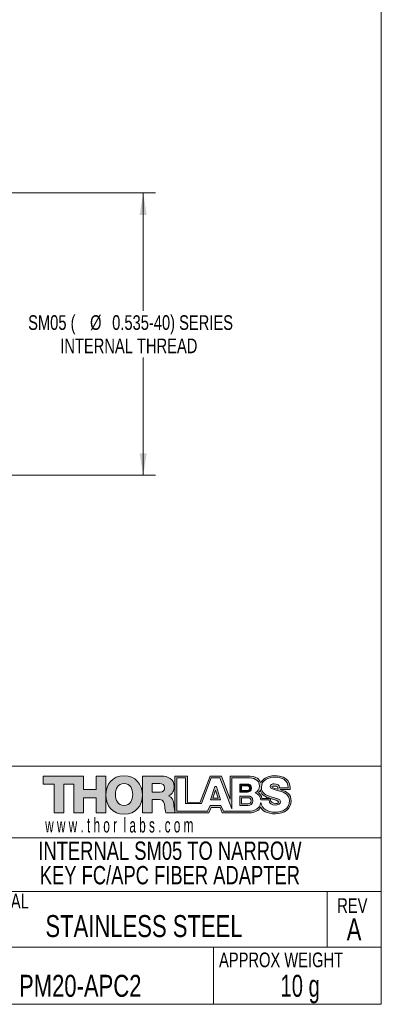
# Model space of a CAD drawing. Header units: inches. Extents: x 0.1 to 10.9, y 0 to 8.5.
# Tile 13 of 17: x 8.9 to 10.9, y 0 to 5.6. Entities that reach past the tile are written whole.
import ezdxf

# ---------------------------------------------------------------- set-up
doc = ezdxf.new("R2010")
doc.units = ezdxf.units.IN
doc.header["$MEASUREMENT"] = 0
doc.styles.add('SLDTEXTSTYLE0', font='TXT', dxfattribs={"width": 0.75})
doc.styles.add('SLDTEXTSTYLE1', font='TXT', dxfattribs={"width": 0.6})
doc.styles.add('SLDTEXTSTYLE2', font='TXT', dxfattribs={"width": 0.6875})
doc.dimstyles.new('SLDDIMSTYLE3', dxfattribs={"dimtxt": 0.083333, "dimasz": 0.125, "dimexe": 0, "dimexo": 0.0625, "dimgap": 0.020833, "dimtad": 0, "dimtih": 1, "dimtoh": 1, "dimlfac": 0.333333, "dimrnd": 1e-09, "dimzin": 12, "dimdsep": 46, "dimtxsty": 'SLDTEXTSTYLE0', "dimsah": 1, "dimcen": 0.09, "dimadec": 0, "dimazin": 3, "dimtfac": 1, "dimtofl": 0, "dimtmove": 0, "dimatfit": 3, "dimfxl": 1, "dimfrac": 2, "dimtolj": 1, "dimtzin": 12, "dimarcsym": 0})

# ---------------------------------------------------------------- blocks, each defined once
blk = doc.blocks.new('THORLABS LOGO1')
at = {"linetype": 'Continuous'}
blk.add_hatch(color=7, dxfattribs=at).paths.add_polyline_path([(2.398, 1.664), (2.398, 1.97), (2.618, 1.97), (2.618, 1.13), (2.398, 1.13), (2.398, 1.476), (2.109, 1.476), (2.109, 1.13), (1.889, 1.13), (1.889, 1.782), (1.661, 1.782), (1.661, 1.13), (1.441, 1.13), (1.441, 1.782), (1.189, 1.782), (1.189, 1.97), (2.109, 1.97), (2.109, 1.664)], flags=0)
h = blk.add_hatch(color=7, dxfattribs=at)
edge = h.paths.add_edge_path(flags=0)
edge.add_spline(control_points=[(3.034, 1.1), (3.3, 1.101), (3.45, 1.295), (3.449, 1.539), (3.449, 1.783), (3.298, 1.976), (3.032, 1.976)], knot_values=[0, 0, 0, 0, 1, 1, 1, 2, 2, 2, 2], weights=[1, 1, 1, 1, 1, 1, 1], degree=3, periodic=0)
edge.add_spline(control_points=[(3.032, 1.976), (2.768, 1.975), (2.619, 1.782), (2.619, 1.54)], knot_values=[3.002118, 3.002118, 3.002118, 3.002118, 4, 4, 4, 4], weights=[1, 1, 1, 1], degree=3, periodic=0)
edge.add_spline(control_points=[(2.619, 1.54), (2.619, 1.54), (2.619, 1.539), (2.619, 1.539), (2.618, 1.295), (2.768, 1.101), (3.034, 1.1)], knot_values=[2, 2, 2, 2, 2.002118, 2.002118, 2.002118, 3.002118, 3.002118, 3.002118, 3.002118], weights=[1, 1, 1, 1, 1, 1, 1], degree=3, periodic=0)
edge = h.paths.add_edge_path(flags=0)
edge.add_spline(control_points=[(3.033, 1.301), (2.891, 1.301), (2.837, 1.426), (2.837, 1.551)], knot_values=[3, 3, 3, 3, 4, 4, 4, 4], weights=[1, 1, 1, 1], degree=3, periodic=0)
edge.add_spline(control_points=[(2.837, 1.551), (2.837, 1.676), (2.891, 1.801), (3.033, 1.801)], knot_values=[2, 2, 2, 2, 3, 3, 3, 3], weights=[1, 1, 1, 1], degree=3, periodic=0)
edge.add_spline(control_points=[(3.033, 1.801), (3.175, 1.801), (3.229, 1.676), (3.229, 1.551)], knot_values=[1, 1, 1, 1, 2, 2, 2, 2], weights=[1, 1, 1, 1], degree=3, periodic=0)
edge.add_spline(control_points=[(3.229, 1.551), (3.229, 1.426), (3.175, 1.301), (3.033, 1.301)], knot_values=[0, 0, 0, 0, 1, 1, 1, 1], weights=[1, 1, 1, 1], degree=3, periodic=0)
h = blk.add_hatch(color=7, dxfattribs=at)
edge = h.paths.add_edge_path(flags=0)
edge.add_line((3.45, 1.13), (3.45, 1.97))
edge.add_line((3.45, 1.97), (3.88, 1.97))
edge.add_spline(control_points=[(3.88, 1.97), (4.029, 1.97), (4.175, 1.903), (4.175, 1.734)], knot_values=[1, 1, 1, 1, 2, 2, 2, 2], weights=[1, 1, 1, 1], degree=3, periodic=0)
edge.add_spline(control_points=[(4.175, 1.734), (4.175, 1.643), (4.132, 1.557), (4.043, 1.523)], knot_values=[2, 2, 2, 2, 3, 3, 3, 3], weights=[1, 1, 1, 1], degree=3, periodic=0)
edge.add_line((4.043, 1.523), (4.043, 1.521))
edge.add_spline(control_points=[(4.043, 1.521), (4.133, 1.499), (4.159, 1.399), (4.166, 1.319)], knot_values=[4, 4, 4, 4, 5, 5, 5, 5], weights=[1, 1, 1, 1], degree=3, periodic=0)
edge.add_spline(control_points=[(4.166, 1.319), (4.169, 1.293), (4.173, 1.219), (4.188, 1.17)], knot_values=[5, 5, 5, 5, 5.740443, 5.740443, 5.740443, 5.740443], weights=[1, 1, 1, 1], degree=3, periodic=0)
edge.add_line((4.188, 1.17), (4.188, 1.13))
edge.add_line((4.188, 1.13), (3.984, 1.13))
edge.add_spline(control_points=[(3.984, 1.13), (3.965, 1.158), (3.962, 1.241), (3.959, 1.264)], knot_values=[7, 7, 7, 7, 8, 8, 8, 8], weights=[1, 1, 1, 1], degree=3, periodic=0)
edge.add_spline(control_points=[(3.959, 1.264), (3.953, 1.349), (3.939, 1.436), (3.836, 1.436)], knot_values=[8, 8, 8, 8, 9, 9, 9, 9], weights=[1, 1, 1, 1], degree=3, periodic=0)
edge.add_line((3.836, 1.436), (3.67, 1.436))
edge.add_line((3.67, 1.436), (3.67, 1.13))
edge.add_line((3.67, 1.13), (3.45, 1.13))
edge = h.paths.add_edge_path(flags=0)
edge.add_line((3.845, 1.796), (3.67, 1.796))
edge.add_line((3.67, 1.796), (3.67, 1.606))
edge.add_line((3.67, 1.606), (3.854, 1.606))
edge.add_spline(control_points=[(3.854, 1.606), (3.92, 1.606), (3.956, 1.642), (3.956, 1.705)], knot_values=[1, 1, 1, 1, 2, 2, 2, 2], weights=[1, 1, 1, 1], degree=3, periodic=0)
edge.add_spline(control_points=[(3.956, 1.705), (3.956, 1.768), (3.906, 1.796), (3.845, 1.796)], knot_values=[2, 2, 2, 2, 3, 3, 3, 3], weights=[1, 1, 1, 1], degree=3, periodic=0)
h = blk.add_hatch(color=7, dxfattribs=at)
edge = h.paths.add_edge_path(flags=0)
edge.add_spline(control_points=[(6.142, 1.818), (6.107, 1.886), (6.086, 1.97), (5.816, 1.97)], knot_values=[4, 4, 4, 4, 5, 5, 5, 5], weights=[1, 1, 1, 1], degree=3, periodic=0)
edge.add_line((5.816, 1.97), (5.445, 1.97))
edge.add_line((5.445, 1.97), (5.445, 1.447))
edge.add_line((5.445, 1.447), (5.251, 1.97))
edge.add_line((5.251, 1.97), (4.991, 1.97))
edge.add_line((4.991, 1.97), (4.765, 1.372))
edge.add_line((4.765, 1.372), (4.478, 1.37))
edge.add_line((4.478, 1.37), (4.474, 1.97))
edge.add_line((4.474, 1.97), (4.188, 1.97))
edge.add_line((4.188, 1.97), (4.188, 1.13))
edge.add_line((4.188, 1.13), (4.963, 1.132))
edge.add_line((4.963, 1.132), (5.013, 1.256))
edge.add_line((5.013, 1.256), (5.217, 1.256))
edge.add_line((5.217, 1.256), (5.265, 1.132))
edge.add_line((5.265, 1.132), (5.893, 1.132))
edge.add_spline(control_points=[(5.893, 1.132), (6.005, 1.134), (6.109, 1.187), (6.141, 1.265)], knot_values=[19, 19, 19, 19, 20, 20, 20, 20], weights=[1, 1, 1, 1], degree=3, periodic=0)
edge.add_spline(control_points=[(6.141, 1.265), (6.171, 1.187), (6.276, 1.109), (6.48, 1.109)], knot_values=[20, 20, 20, 20, 21, 21, 21, 21], weights=[1, 1, 1, 1], degree=3, periodic=0)
edge.add_spline(control_points=[(6.48, 1.109), (6.684, 1.109), (6.835, 1.233), (6.835, 1.396)], knot_values=[21, 21, 21, 21, 22, 22, 22, 22], weights=[1, 1, 1, 1], degree=3, periodic=0)
edge.add_spline(control_points=[(6.835, 1.396), (6.835, 1.561), (6.74, 1.62), (6.588, 1.66)], knot_values=[22, 22, 22, 22, 23, 23, 23, 23], weights=[1, 1, 1, 1], degree=3, periodic=0)
edge.add_spline(control_points=[(6.588, 1.66), (6.586, 1.661), (6.584, 1.661), (6.582, 1.662)], knot_values=[0, 0, 0, 0, 1, 1, 1, 1], weights=[1, 1, 1, 1], degree=3, periodic=0)
edge.add_line((6.582, 1.662), (6.814, 1.66))
edge.add_spline(control_points=[(6.814, 1.66), (6.814, 1.782), (6.79, 1.978), (6.464, 1.978)], knot_values=[2, 2, 2, 2, 3, 3, 3, 3], weights=[1, 1, 1, 1], degree=3, periodic=0)
edge.add_spline(control_points=[(6.464, 1.978), (6.274, 1.978), (6.18, 1.886), (6.142, 1.818)], knot_values=[3, 3, 3, 3, 4, 4, 4, 4], weights=[1, 1, 1, 1], degree=3, periodic=0)
edge = h.paths.add_edge_path(flags=0)
edge.add_spline(control_points=[(6.548, 1.382), (6.539, 1.345), (6.512, 1.334), (6.441, 1.354)], knot_values=[4, 4, 4, 4, 5, 5, 5, 5], weights=[1, 1, 1, 1], degree=3, periodic=0)
edge.add_spline(control_points=[(6.441, 1.354), (6.367, 1.374), (6.366, 1.415), (6.366, 1.46)], knot_values=[5, 5, 5, 5, 6, 6, 6, 6], weights=[1, 1, 1, 1], degree=3, periodic=0)
edge.add_spline(control_points=[(6.366, 1.46), (6.459, 1.433), (6.553, 1.401), (6.548, 1.382)], knot_values=[3, 3, 3, 3, 4, 4, 4, 4], weights=[1, 1, 1, 1], degree=3, periodic=0)
edge = h.paths.add_edge_path(flags=0)
edge.add_spline(control_points=[(6.114, 1.739), (6.114, 1.671), (6.074, 1.616), (6.014, 1.587)], knot_values=[17, 17, 17, 17, 18, 18, 18, 18], weights=[1, 1, 1, 1], degree=3, periodic=0)
edge.add_spline(control_points=[(6.014, 1.587), (6.089, 1.565), (6.137, 1.504), (6.144, 1.427)], knot_values=[18, 18, 18, 18, 19, 19, 19, 19], weights=[1, 1, 1, 1], degree=3, periodic=0)
edge.add_line((6.144, 1.427), (6.333, 1.427))
edge.add_spline(control_points=[(6.333, 1.427), (6.337, 1.338), (6.393, 1.309), (6.477, 1.309)], knot_values=[20, 20, 20, 20, 21, 21, 21, 21], weights=[1, 1, 1, 1], degree=3, periodic=0)
edge.add_spline(control_points=[(6.477, 1.309), (6.536, 1.309), (6.598, 1.33), (6.598, 1.386)], knot_values=[21, 21, 21, 21, 22, 22, 22, 22], weights=[1, 1, 1, 1], degree=3, periodic=0)
edge.add_spline(control_points=[(6.598, 1.386), (6.598, 1.453), (6.489, 1.466), (6.38, 1.496)], knot_values=[22, 22, 22, 22, 23, 23, 23, 23], weights=[1, 1, 1, 1], degree=3, periodic=0)
edge.add_spline(control_points=[(6.38, 1.496), (6.271, 1.527), (6.158, 1.576), (6.158, 1.715)], knot_values=[23, 23, 23, 23, 24, 24, 24, 24], weights=[1, 1, 1, 1], degree=3, periodic=0)
edge.add_spline(control_points=[(6.158, 1.715), (6.158, 1.88), (6.325, 1.945), (6.467, 1.945)], knot_values=[24, 24, 24, 24, 25, 25, 25, 25], weights=[1, 1, 1, 1], degree=3, periodic=0)
edge.add_spline(control_points=[(6.467, 1.945), (6.618, 1.945), (6.77, 1.872), (6.771, 1.701)], knot_values=[25, 25, 25, 25, 26, 26, 26, 26], weights=[1, 1, 1, 1], degree=3, periodic=0)
edge.add_line((6.771, 1.701), (6.574, 1.701))
edge.add_spline(control_points=[(6.574, 1.701), (6.577, 1.77), (6.512, 1.792), (6.451, 1.792)], knot_values=[27, 27, 27, 27, 28, 28, 28, 28], weights=[1, 1, 1, 1], degree=3, periodic=0)
edge.add_spline(control_points=[(6.451, 1.792), (6.409, 1.792), (6.355, 1.777), (6.355, 1.727)], knot_values=[28, 28, 28, 28, 29, 29, 29, 29], weights=[1, 1, 1, 1], degree=3, periodic=0)
edge.add_spline(control_points=[(6.355, 1.727), (6.355, 1.669), (6.465, 1.659), (6.576, 1.628)], knot_values=[29, 29, 29, 29, 30, 30, 30, 30], weights=[1, 1, 1, 1], degree=3, periodic=0)
edge.add_spline(control_points=[(6.576, 1.628), (6.685, 1.597), (6.796, 1.546), (6.796, 1.41)], knot_values=[30, 30, 30, 30, 31, 31, 31, 31], weights=[1, 1, 1, 1], degree=3, periodic=0)
edge.add_spline(control_points=[(6.796, 1.41), (6.796, 1.218), (6.632, 1.147), (6.465, 1.147)], knot_values=[31, 31, 31, 31, 32, 32, 32, 32], weights=[1, 1, 1, 1], degree=3, periodic=0)
edge.add_spline(control_points=[(6.465, 1.147), (6.311, 1.147), (6.172, 1.216), (6.142, 1.364)], knot_values=[0, 0, 0, 0, 1, 1, 1, 1], weights=[1, 1, 1, 1], degree=3, periodic=0)
edge.add_spline(control_points=[(6.142, 1.364), (6.122, 1.22), (5.998, 1.169), (5.849, 1.169)], knot_values=[1, 1, 1, 1, 2, 2, 2, 2], weights=[1, 1, 1, 1], degree=3, periodic=0)
edge.add_line((5.849, 1.169), (5.294, 1.169))
edge.add_line((5.294, 1.169), (5.238, 1.298))
edge.add_line((5.238, 1.298), (4.992, 1.298))
edge.add_line((4.992, 1.298), (4.935, 1.17))
edge.add_line((4.935, 1.17), (4.233, 1.17))
edge.add_line((4.233, 1.17), (4.233, 1.929))
edge.add_line((4.233, 1.929), (4.431, 1.929))
edge.add_line((4.431, 1.929), (4.431, 1.342))
edge.add_line((4.431, 1.342), (4.795, 1.342))
edge.add_line((4.795, 1.342), (5.015, 1.929))
edge.add_line((5.015, 1.929), (5.216, 1.929))
edge.add_line((5.216, 1.929), (5.484, 1.222))
edge.add_line((5.484, 1.222), (5.484, 1.929))
edge.add_line((5.484, 1.929), (5.84, 1.929))
edge.add_spline(control_points=[(5.84, 1.929), (5.97, 1.931), (6.114, 1.897), (6.114, 1.739)], knot_values=[16, 16, 16, 16, 17, 17, 17, 17], weights=[1, 1, 1, 1], degree=3, periodic=0)
edge = h.paths.add_edge_path(flags=0)
edge.add_line((6.361, 1.462), (6.17, 1.462))
edge.add_spline(control_points=[(6.17, 1.462), (6.17, 1.519), (6.12, 1.569), (6.089, 1.59)], knot_values=[8, 8, 8, 8, 9, 9, 9, 9], weights=[1, 1, 1, 1], degree=3, periodic=0)
edge.add_spline(control_points=[(6.089, 1.59), (6.104, 1.608), (6.128, 1.626), (6.136, 1.658)], knot_values=[9, 9, 9, 9, 10, 10, 10, 10], weights=[1, 1, 1, 1], degree=3, periodic=0)
edge.add_spline(control_points=[(6.136, 1.658), (6.136, 1.569), (6.219, 1.501), (6.324, 1.472)], knot_values=[10, 10, 10, 10, 11, 11, 11, 11], weights=[1, 1, 1, 1], degree=3, periodic=0)
edge.add_spline(control_points=[(6.324, 1.472), (6.336, 1.469), (6.349, 1.465), (6.361, 1.462)], knot_values=[0, 0, 0, 0, 1, 1, 1, 1], weights=[1, 1, 1, 1], degree=3, periodic=0)
edge = h.paths.add_edge_path(flags=0)
edge.add_spline(control_points=[(6.466, 1.742), (6.511, 1.74), (6.526, 1.731), (6.53, 1.704)], knot_values=[2, 2, 2, 2, 3, 3, 3, 3], weights=[1, 1, 1, 1], degree=3, periodic=0)
edge.add_spline(control_points=[(6.53, 1.704), (6.532, 1.693), (6.532, 1.686), (6.532, 1.672)], knot_values=[3, 3, 3, 3, 4, 4, 4, 4], weights=[1, 1, 1, 1], degree=3, periodic=0)
edge.add_spline(control_points=[(6.532, 1.672), (6.427, 1.699), (6.398, 1.703), (6.398, 1.726)], knot_values=[0, 0, 0, 0, 1, 1, 1, 1], weights=[1, 1, 1, 1], degree=3, periodic=0)
edge.add_spline(control_points=[(6.398, 1.726), (6.398, 1.736), (6.444, 1.742), (6.466, 1.742)], knot_values=[1, 1, 1, 1, 2, 2, 2, 2], weights=[1, 1, 1, 1], degree=3, periodic=0)
h = blk.add_hatch(color=7, dxfattribs=at)
h.paths.add_polyline_path([(5.003, 1.425), (5.229, 1.425), (5.133, 1.729), (5.102, 1.729)], flags=0)
h.paths.add_polyline_path([(5.056, 1.466), (5.115, 1.649), (5.173, 1.466)], flags=0)
h = blk.add_hatch(color=7, dxfattribs=at)
edge = h.paths.add_edge_path(flags=0)
edge.add_line((5.665, 1.602), (5.665, 1.786))
edge.add_line((5.665, 1.786), (5.841, 1.786))
edge.add_spline(control_points=[(5.841, 1.786), (5.889, 1.786), (5.934, 1.763), (5.934, 1.693)], knot_values=[1, 1, 1, 1, 2, 2, 2, 2], weights=[1, 1, 1, 1], degree=3, periodic=0)
edge.add_spline(control_points=[(5.934, 1.693), (5.934, 1.625), (5.88, 1.602), (5.841, 1.602)], knot_values=[2, 2, 2, 2, 3, 3, 3, 3], weights=[1, 1, 1, 1], degree=3, periodic=0)
edge.add_line((5.841, 1.602), (5.665, 1.602))
edge = h.paths.add_edge_path(flags=0)
edge.add_spline(control_points=[(5.891, 1.692), (5.891, 1.732), (5.859, 1.745), (5.826, 1.745)], knot_values=[3, 3, 3, 3, 4, 4, 4, 4], weights=[1, 1, 1, 1], degree=3, periodic=0)
edge.add_line((5.826, 1.745), (5.703, 1.745))
edge.add_line((5.703, 1.745), (5.703, 1.639))
edge.add_line((5.703, 1.639), (5.826, 1.639))
edge.add_spline(control_points=[(5.826, 1.639), (5.853, 1.639), (5.891, 1.652), (5.891, 1.692)], knot_values=[2, 2, 2, 2, 3, 3, 3, 3], weights=[1, 1, 1, 1], degree=3, periodic=0)
h = blk.add_hatch(color=7, dxfattribs=at)
edge = h.paths.add_edge_path(flags=0)
edge.add_line((5.665, 1.302), (5.665, 1.514))
edge.add_line((5.665, 1.514), (5.86, 1.514))
edge.add_spline(control_points=[(5.86, 1.514), (5.913, 1.514), (5.963, 1.488), (5.963, 1.407)], knot_values=[1, 1, 1, 1, 2, 2, 2, 2], weights=[1, 1, 1, 1], degree=3, periodic=0)
edge.add_spline(control_points=[(5.963, 1.407), (5.963, 1.329), (5.904, 1.302), (5.86, 1.302)], knot_values=[2, 2, 2, 2, 3, 3, 3, 3], weights=[1, 1, 1, 1], degree=3, periodic=0)
edge.add_line((5.86, 1.302), (5.665, 1.302))
edge = h.paths.add_edge_path(flags=0)
edge.add_spline(control_points=[(5.927, 1.406), (5.927, 1.458), (5.889, 1.475), (5.849, 1.475)], knot_values=[3, 3, 3, 3, 4, 4, 4, 4], weights=[1, 1, 1, 1], degree=3, periodic=0)
edge.add_line((5.849, 1.475), (5.702, 1.475))
edge.add_line((5.702, 1.475), (5.702, 1.338))
edge.add_line((5.702, 1.338), (5.849, 1.338))
edge.add_spline(control_points=[(5.849, 1.338), (5.882, 1.338), (5.927, 1.355), (5.927, 1.406)], knot_values=[2, 2, 2, 2, 3, 3, 3, 3], weights=[1, 1, 1, 1], degree=3, periodic=0)
at = {"color": 7, "linetype": 'Continuous', "lineweight": 18}
for p, q in [((1.189, 1.782), (1.189, 1.97)), ((1.189, 1.97), (2.109, 1.97)), ((2.109, 1.97), (2.109, 1.664)), ((2.398, 1.664), (2.398, 1.97)), ((2.398, 1.97), (2.618, 1.97)), ((2.618, 1.97), (2.618, 1.13)), ((3.45, 1.97), (3.88, 1.97)), ((3.45, 1.13), (3.45, 1.97)), ((3.845, 1.796), (3.67, 1.796)), ((3.67, 1.796), (3.67, 1.606)), ((4.474, 1.97), (4.188, 1.97)), ((4.188, 1.97), (4.188, 1.13)), ((4.233, 1.17), (4.233, 1.929)), ((4.233, 1.929), (4.431, 1.929)), ((4.431, 1.929), (4.431, 1.342)), ((4.478, 1.37), (4.474, 1.97)), ((4.991, 1.97), (4.765, 1.372)), ((4.795, 1.342), (5.015, 1.929)), ((5.251, 1.97), (4.991, 1.97)), ((5.015, 1.929), (5.216, 1.929)), ((5.216, 1.929), (5.484, 1.222)), ((5.445, 1.447), (5.251, 1.97)), ((5.816, 1.97), (5.445, 1.97)), ((5.445, 1.97), (5.445, 1.447)), ((5.484, 1.222), (5.484, 1.929)), ((5.484, 1.929), (5.84, 1.929)), ((1.441, 1.782), (1.189, 1.782)), ((1.441, 1.13), (1.441, 1.782)), ((1.889, 1.782), (1.661, 1.782)), ((1.661, 1.782), (1.661, 1.13)), ((1.889, 1.13), (1.889, 1.782)), ((2.109, 1.664), (2.398, 1.664)), ((3.67, 1.606), (3.854, 1.606)), ((5.003, 1.425), (5.102, 1.729)), ((5.115, 1.649), (5.056, 1.466)), ((5.102, 1.729), (5.133, 1.729)), ((5.173, 1.466), (5.115, 1.649)), ((5.133, 1.729), (5.229, 1.425)), ((5.665, 1.786), (5.841, 1.786)), ((5.665, 1.602), (5.665, 1.786)), ((5.841, 1.602), (5.665, 1.602)), ((5.703, 1.745), (5.703, 1.639)), ((5.826, 1.745), (5.703, 1.745)), ((5.703, 1.639), (5.826, 1.639)), ((6.771, 1.701), (6.574, 1.701)), ((6.582, 1.662), (6.814, 1.66)), ((2.398, 1.476), (2.109, 1.476)), ((2.109, 1.476), (2.109, 1.13)), ((2.398, 1.13), (2.398, 1.476)), ((3.836, 1.436), (3.67, 1.436)), ((3.67, 1.436), (3.67, 1.13)), ((4.043, 1.523), (4.043, 1.521)), ((4.765, 1.372), (4.478, 1.37)), ((5.229, 1.425), (5.003, 1.425)), ((5.056, 1.466), (5.173, 1.466)), ((5.665, 1.514), (5.86, 1.514)), ((5.665, 1.302), (5.665, 1.514)), ((5.702, 1.475), (5.702, 1.338)), ((5.849, 1.475), (5.702, 1.475)), ((6.144, 1.427), (6.333, 1.427)), ((6.361, 1.462), (6.17, 1.462)), ((1.661, 1.13), (1.441, 1.13)), ((2.109, 1.13), (1.889, 1.13)), ((2.618, 1.13), (2.398, 1.13)), ((3.67, 1.13), (3.45, 1.13)), ((4.188, 1.13), (3.984, 1.13)), ((4.188, 1.17), (4.188, 1.13)), ((4.188, 1.13), (4.963, 1.132)), ((4.935, 1.17), (4.233, 1.17)), ((4.431, 1.342), (4.795, 1.342)), ((4.992, 1.298), (4.935, 1.17)), ((4.963, 1.132), (5.013, 1.256)), ((5.238, 1.298), (4.992, 1.298)), ((5.013, 1.256), (5.217, 1.256)), ((5.217, 1.256), (5.265, 1.132)), ((5.294, 1.169), (5.238, 1.298)), ((5.265, 1.132), (5.893, 1.132)), ((5.849, 1.169), (5.294, 1.169)), ((5.86, 1.302), (5.665, 1.302)), ((5.702, 1.338), (5.849, 1.338))]:
    blk.add_line(p, q, dxfattribs=at)
at = {"color": 8, "linetype": 'Continuous', "lineweight": 0}
for points in [[(2.619, 1.54), (2.619, 1.782), (2.768, 1.975), (3.032, 1.976)], [(3.033, 1.801), (2.891, 1.801), (2.837, 1.676), (2.837, 1.551)], [(3.229, 1.551), (3.229, 1.676), (3.175, 1.801), (3.033, 1.801)], [(3.956, 1.705), (3.956, 1.768), (3.906, 1.796), (3.845, 1.796)], [(3.88, 1.97), (4.029, 1.97), (4.175, 1.903), (4.175, 1.734)], [(6.142, 1.818), (6.107, 1.886), (6.086, 1.97), (5.816, 1.97)], [(5.84, 1.929), (5.97, 1.931), (6.114, 1.897), (6.114, 1.739)], [(6.464, 1.978), (6.274, 1.978), (6.18, 1.886), (6.142, 1.818)], [(6.158, 1.715), (6.158, 1.88), (6.325, 1.945), (6.467, 1.945)], [(6.451, 1.792), (6.409, 1.792), (6.355, 1.777), (6.355, 1.727)], [(6.574, 1.701), (6.577, 1.77), (6.512, 1.792), (6.451, 1.792)], [(6.814, 1.66), (6.814, 1.782), (6.79, 1.978), (6.464, 1.978)], [(6.467, 1.945), (6.618, 1.945), (6.77, 1.872), (6.771, 1.701)], [(3.854, 1.606), (3.92, 1.606), (3.956, 1.642), (3.956, 1.705)], [(4.175, 1.734), (4.175, 1.643), (4.132, 1.557), (4.043, 1.523)], [(5.891, 1.692), (5.891, 1.732), (5.859, 1.745), (5.826, 1.745)], [(5.826, 1.639), (5.853, 1.639), (5.891, 1.652), (5.891, 1.692)], [(5.841, 1.786), (5.889, 1.786), (5.934, 1.763), (5.934, 1.693)], [(5.934, 1.693), (5.934, 1.625), (5.88, 1.602), (5.841, 1.602)], [(6.114, 1.739), (6.114, 1.671), (6.074, 1.616), (6.014, 1.587)], [(6.014, 1.587), (6.089, 1.565), (6.137, 1.504), (6.144, 1.427)], [(6.089, 1.59), (6.104, 1.608), (6.128, 1.626), (6.136, 1.658)], [(6.17, 1.462), (6.17, 1.519), (6.12, 1.569), (6.089, 1.59)], [(6.136, 1.658), (6.136, 1.569), (6.219, 1.501), (6.324, 1.472)], [(6.38, 1.496), (6.271, 1.527), (6.158, 1.576), (6.158, 1.715)], [(6.355, 1.727), (6.355, 1.669), (6.465, 1.659), (6.576, 1.628)], [(6.398, 1.726), (6.398, 1.736), (6.444, 1.742), (6.466, 1.742)], [(6.532, 1.672), (6.427, 1.699), (6.398, 1.703), (6.398, 1.726)], [(6.466, 1.742), (6.511, 1.74), (6.526, 1.731), (6.53, 1.704)], [(6.53, 1.704), (6.532, 1.693), (6.532, 1.686), (6.532, 1.672)], [(6.576, 1.628), (6.685, 1.597), (6.796, 1.546), (6.796, 1.41)], [(6.588, 1.66), (6.586, 1.661), (6.584, 1.661), (6.582, 1.662)], [(6.835, 1.396), (6.835, 1.561), (6.74, 1.62), (6.588, 1.66)], [(2.837, 1.551), (2.837, 1.426), (2.891, 1.301), (3.033, 1.301)], [(3.033, 1.301), (3.175, 1.301), (3.229, 1.426), (3.229, 1.551)], [(3.959, 1.264), (3.953, 1.349), (3.939, 1.436), (3.836, 1.436)], [(4.043, 1.521), (4.133, 1.499), (4.159, 1.399), (4.166, 1.319)], [(5.927, 1.406), (5.927, 1.458), (5.889, 1.475), (5.849, 1.475)], [(5.849, 1.338), (5.882, 1.338), (5.927, 1.355), (5.927, 1.406)], [(6.142, 1.364), (6.122, 1.22), (5.998, 1.169), (5.849, 1.169)], [(5.86, 1.514), (5.913, 1.514), (5.963, 1.488), (5.963, 1.407)], [(5.963, 1.407), (5.963, 1.329), (5.904, 1.302), (5.86, 1.302)], [(6.465, 1.147), (6.311, 1.147), (6.172, 1.216), (6.142, 1.364)], [(6.324, 1.472), (6.336, 1.469), (6.349, 1.465), (6.361, 1.462)], [(6.333, 1.427), (6.337, 1.338), (6.393, 1.309), (6.477, 1.309)], [(6.366, 1.46), (6.459, 1.433), (6.553, 1.401), (6.548, 1.382)], [(6.441, 1.354), (6.367, 1.374), (6.366, 1.415), (6.366, 1.46)], [(6.598, 1.386), (6.598, 1.453), (6.489, 1.466), (6.38, 1.496)], [(6.548, 1.382), (6.539, 1.345), (6.512, 1.334), (6.441, 1.354)], [(6.796, 1.41), (6.796, 1.218), (6.632, 1.147), (6.465, 1.147)], [(6.477, 1.309), (6.536, 1.309), (6.598, 1.33), (6.598, 1.386)], [(6.48, 1.109), (6.684, 1.109), (6.835, 1.233), (6.835, 1.396)], [(3.984, 1.13), (3.965, 1.158), (3.962, 1.241), (3.959, 1.264)], [(4.166, 1.319), (4.169, 1.293), (4.173, 1.219), (4.188, 1.17)], [(5.893, 1.132), (6.005, 1.134), (6.109, 1.187), (6.141, 1.265)], [(6.141, 1.265), (6.171, 1.187), (6.276, 1.109), (6.48, 1.109)]]:
    blk.add_open_spline(points, degree=3, dxfattribs=at)
for points, knots in [([(3.032, 1.976), (3.298, 1.976), (3.449, 1.783), (3.449, 1.539), (3.45, 1.295), (3.3, 1.101), (3.034, 1.1)], [0, 0, 0, 0, 1, 1, 1, 2, 2, 2, 2]), ([(3.034, 1.1), (2.768, 1.101), (2.618, 1.295), (2.619, 1.539), (2.619, 1.539), (2.619, 1.54), (2.619, 1.54)], [2, 2, 2, 2, 3, 3, 3, 3.002118, 3.002118, 3.002118, 3.002118])]:
    blk.add_open_spline(points, degree=3, knots=knots, dxfattribs=at)
blk = doc.blocks.new('SW_NOTE_2')
at = {"color": 0, "linetype": 'Continuous', "lineweight": 0, "char_height": 0.104167, "attachment_point": 2, "style": 'SLDTEXTSTYLE0'}
for s, insert in [('INTERNAL SM05 TO NARROW', (0.9277, 0.1343)), ('KEY FC/APC FIBER ADAPTER', (0.9272, -0.0046))]:
    blk.add_mtext(s, dxfattribs=dict(at, insert=insert))
blk = doc.blocks.new('_D_5')
at = {"color": 7, "linetype": 'Continuous', "lineweight": 18}
for p, q in [((8.5916, 4.6465), (9.6594, 4.6465)), ((9.5894, 4.6465), (9.5894, 3.9763)), ((9.5894, 3.0413), (9.5894, 3.7115)), ((8.55, 3.0413), (9.6594, 3.0413))]:
    blk.add_line(p, q, dxfattribs=at)
for points in [[(9.5894, 4.6465), (9.5694, 4.5215), (9.6094, 4.5215)], [(9.5894, 3.0413), (9.6094, 3.1663), (9.5694, 3.1663)]]:
    blk.add_solid(points, dxfattribs=at)
at = {"color": 7, "linetype": 'Continuous', "lineweight": 18, "attachment_point": 1, "style": 'SLDTEXTSTYLE0'}
for s, insert, char_height in [('SM05 (', (8.9346, 3.9513), 0.08333), ('%%c', (9.287, 3.9513), 0.08333), ('0.535-40) SERIES', (9.4128, 3.9513), 0.083333), ('INTERNAL THREAD', (9.1175, 3.8189), 0.083333)]:
    blk.add_mtext(s, dxfattribs=dict(at, insert=insert, char_height=char_height))

msp = doc.modelspace()

# ---------------------------------------------------------------- linework, layer by layer
at = {"color": 7, "linetype": 'Continuous', "lineweight": 18}
for p, q in [((10.94446, 0.03556), (10.94446, 8.45061)), ((10.94446, 1.38738), (10.94446, 1.96981)), ((8.49381, 1.38738), (10.94446, 1.38738)), ((8.49381, 0.98003), (10.94446, 0.98003)), ((8.49381, 0.67561), (10.94446, 0.67561)), ((10.63655, 0.67561), (10.63655, 0.35988)), ((8.49381, 0.35988), (10.94446, 0.35988)), ((9.99012, 0.35988), (9.99012, 0.03556)), ((10.94446, 0.03556), (0.06218, 0.03556))]:
    msp.add_line(p, q, dxfattribs=at)

# ---------------------------------------------------------------- block references
at = {"color": 7, "linetype": 'Continuous', "xscale": 0.25, "yscale": 0.25, "zscale": 0.25}
msp.add_blockref('THORLABS LOGO1', (8.72235, 0.83957), dxfattribs=at)
at = {"color": 7, "linetype": 'Continuous', "lineweight": 0}
msp.add_blockref('SW_NOTE_2', (8.81389, 0.82524), dxfattribs=at)

# ---------------------------------------------------------------- texts
for s, insert, char_height, attachment_point, style in [('w w w . t h o r  l a b s . c o m', (9.03161, 1.09432), 0.0833333, 1, 'SLDTEXTSTYLE1'), ('MATERIAL', (8.52047, 0.66237), 0.083333, 1, 'SLDTEXTSTYLE0'), ('REV', (10.69361, 0.63733), 0.083333, 1, 'SLDTEXTSTYLE0'), ('STAINLESS STEEL', (9.5939, 0.54147), 0.125, 2, 'SLDTEXTSTYLE0'), ('A', (10.78927, 0.52272), 0.125, 2, 'SLDTEXTSTYLE0'), ('APPROX WEIGHT', (10.02094, 0.32872), 0.0833333, 1, 'SLDTEXTSTYLE0'), ('PM20-APC2', (9.23114, 0.20199), 0.125, 2, 'SLDTEXTSTYLE0'), ('10 g', (10.48262, 0.20199), 0.125, 2, 'SLDTEXTSTYLE2')]:
    msp.add_mtext(s, dxfattribs=dict(at, insert=insert, char_height=char_height, attachment_point=attachment_point, style=style))

# ---------------------------------------------------------------- dimensions: what is measured, and where the dimension line sits
at = {"color": 7, "linetype": 'Continuous', "lineweight": 18}
dim = msp.add_linear_dim(base=(9.58937, 3.0413), p1=(8.54163, 4.64651), p2=(8.49997, 3.0413), angle=90, text='SM05 (%%c0.535-40) SERIES\\PINTERNAL THREAD', dimstyle='SLDDIMSTYLE3', dxfattribs=at)
dim.commit()
dim.dimension.update_dxf_attribs({"geometry": '_D_5', "text_midpoint": (9.58937, 3.84391), "dimtype": 160})

doc.saveas('drawing.dxf')
